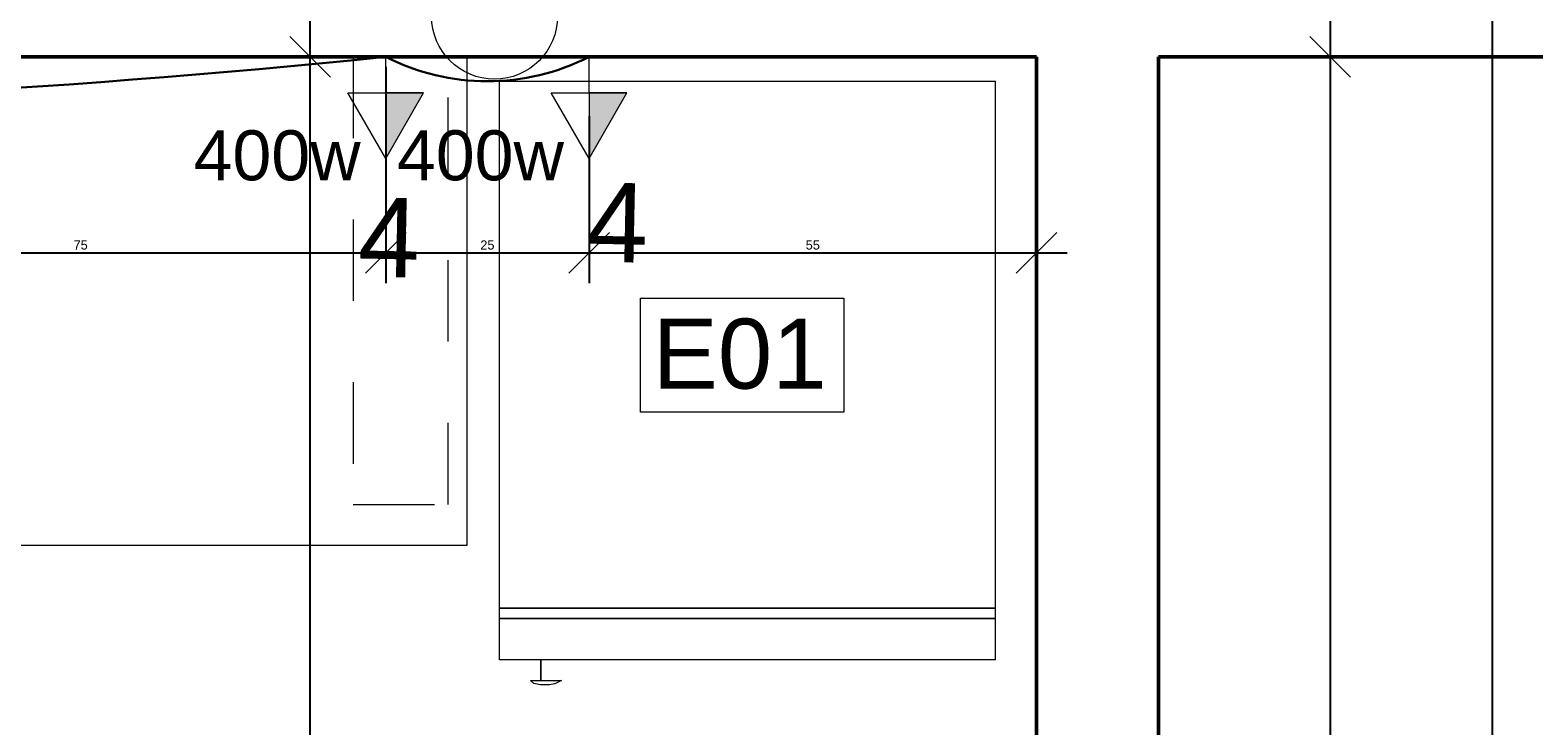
# Model space of a CAD drawing. Header units: metres. Extents: x -69 to 570, y -81 to 66.
# Tile 19 of 33: x -0.005 to 1.844, y -4.439 to -3.584. Entities that reach past the tile are written whole.
import ezdxf

# ---------------------------------------------------------------- set-up
doc = ezdxf.new("R2010")
doc.units = ezdxf.units.M
doc.linetypes.add('_Tracejado pequeno', pattern=[0.00225, 0.0015, -0.00075])
for name, color, linetype, lineweight in [('A-ANNO-DIMS', 211, 'Continuous', 9), ('A-ANNO-NOTE', 3, 'Continuous', 9), ('A-DETL', 90, 'Continuous', 25), ('A-WALL', 113, 'Continuous', 25), ('EL-Condutos', 1, 'Continuous', 30), ('EL-Textos fios', 7, 'Continuous', 20), ('G-IMPT', 8, 'Continuous', 25), ('HACH', 251, 'Continuous', 5)]:
    doc.layers.add(name, color=color, linetype=linetype, lineweight=lineweight)
doc.styles.add('Arial', font='arial.ttf', dxfattribs={"height": 0.049177})
doc.styles.add('Arial_1', font='arial.ttf', dxfattribs={"height": 0.061471})
doc.styles.add('Arial_5', font='arial.ttf', dxfattribs={"height": 0.036882})
doc.styles.add('Arial_6', font='arial.ttf', dxfattribs={"height": 0.086059})
doc.dimstyles.new('Diagonal_-_1_50mm_Arial', dxfattribs={"dimscale": 0.3048, "dimtxt": 0.0375, "dimasz": 0.164042, "dimexe": 0.123031, "dimexo": 0.0625, "dimgap": 0.012303, "dimtad": 1, "dimrnd": 0.001, "dimzin": 0, "dimdsep": 46, "dimtxsty": 'Arial_5', "dimblk1": 'OBLIQUE', "dimblk2": 'OBLIQUE', "dimsah": 1, "dimcen": 0.09, "dimdle": 0.123031, "dimazin": 0, "dimtfac": 1, "dimtdec": 4, "dimtix": 1, "dimtmove": 0, "dimatfit": 3, "dimfxl": 0.246063, "dimfxlon": 1, "dimtvp": 1, "dimtolj": 1, "dimtzin": 0, "dimarcsym": 2})
doc.dimstyles.new('Diagonal_-_1_50mm_Arial_1', dxfattribs={"dimscale": 0.3048, "dimtxt": 0.0375, "dimasz": 0.164042, "dimexe": 0.123031, "dimexo": 0.0625, "dimgap": 0.012303, "dimtad": 1, "dimdec": 1, "dimlfac": 100, "dimrnd": 0.1, "dimdsep": 46, "dimtxsty": 'Arial_5', "dimblk1": 'OBLIQUE', "dimblk2": 'OBLIQUE', "dimsah": 1, "dimcen": 0.09, "dimdle": 0.123031, "dimazin": 0, "dimtfac": 1, "dimtdec": 4, "dimtix": 1, "dimtmove": 0, "dimatfit": 3, "dimfxl": 0.246063, "dimfxlon": 1, "dimtvp": 1, "dimtolj": 1, "dimtzin": 0, "dimarcsym": 2})

# ---------------------------------------------------------------- blocks, each defined once
blk = doc.blocks.new('Simbolos ok - Tomada Média-4435890-PLANTA BAIXA LAYOUT')
at = {"layer": 'A-ANNO-NOTE'}
blk.add_hatch(color=256, dxfattribs=at).paths.add_polyline_path([(0, 0.001777), (-0.001861, 0.001777), (0, 0.005)], flags=0)
for p, q in [((0, 0.005), (-0.001861, 0.001777)), ((0, 0.005), (-0.001861, 0.001777)), ((0, 0.005), (0.001861, 0.001777)), ((0, 0.001777), (0, 0.005)), ((0.001861, 0.001777), (-0.001861, 0.001777)), ((-0.001861, 0.001777), (0, 0.001777)), ((0, 0.001777), (0, 0))]:
    blk.add_line(p, q, dxfattribs=at)
blk = doc.blocks.new('_Oblique')
at = {"color": 0, "linetype": 'ByBlock', "lineweight": -2}
blk.add_line((-0.5, -0.5), (0.5, 0.5), dxfattribs=at)
blk = doc.blocks.new('_Produtos_Arq_Bib_Freezer_-_Upright_404 - 11ZREF01_dwg-4382188-PLANTA BAIXA LAYOUT')
at = {"layer": 'G-IMPT', "lineweight": 9}
for p, q in [((0, 0), (0, 0.6096)), ((0.6477, 0.6096), (0, 0.6096)), ((0.6604, 0.6096), (0.6477, 0.6096)), ((0.6477, 0.6096), (0.6477, 0)), ((0.6477, 0), (0.6477, 0.6096)), ((0.6604, 0.6096), (0.6604, 0)), ((0.7112, 0.6096), (0.6604, 0.6096)), ((0.6604, 0), (0.6604, 0.6096)), ((0.7112, 0.6096), (0.7112, 0)), ((0.7366, 0.0381), (0.7366, 0.0762)), ((0.7366, 0.0762), (0.7406, 0.068)), ((0.7366, 0.0381), (0.7366, 0.0762)), ((0.7366, 0.0762), (0.7406, 0.068)), ((0.7366, 0.0381), (0.7366, 0.0762)), ((0.7366, 0.0762), (0.7406, 0.068)), ((0.7366, 0.0381), (0.7366, 0.0762)), ((0.7366, 0.0762), (0.7406, 0.068)), ((0.7406, 0.068), (0.7418, 0.0613)), ((0.7406, 0.068), (0.7418, 0.0613)), ((0.7406, 0.068), (0.7418, 0.0613)), ((0.7406, 0.068), (0.7418, 0.0613)), ((0.7418, 0.0613), (0.742, 0.0504)), ((0.7418, 0.0613), (0.742, 0.0504)), ((0.7418, 0.0613), (0.742, 0.0504)), ((0.7418, 0.0613), (0.742, 0.0504)), ((0.7112, 0.0508), (0.7366, 0.0508)), ((0.7366, 0.0508), (0.7112, 0.0508)), ((0.7112, 0.0508), (0.7366, 0.0508)), ((0.7366, 0.0508), (0.7112, 0.0508)), ((0.7366, 0.0381), (0.74, 0.042)), ((0.7366, 0.0381), (0.74, 0.042)), ((0.7366, 0.0381), (0.74, 0.042)), ((0.7366, 0.0381), (0.74, 0.042)), ((0.742, 0.0504), (0.74, 0.042)), ((0.742, 0.0504), (0.74, 0.042)), ((0.742, 0.0504), (0.74, 0.042)), ((0.742, 0.0504), (0.74, 0.042)), ((0.6477, 0), (0, 0)), ((0.6604, 0), (0.6477, 0)), ((0.7112, 0), (0.6604, 0))]:
    blk.add_line(p, q, dxfattribs=at)

msp = doc.modelspace()

# ---------------------------------------------------------------- linework, layer by layer
at = {"layer": 'A-DETL', "color": 253, "linetype": '_Tracejado pequeno'}
msp.add_line((0.5095, -3.6171), (0.3926, -3.6171), dxfattribs=at)
at = {"layer": 'A-WALL', "color": 251, "lineweight": 50}
for p, q in [((-2.2024, -3.6171), (1.2326, -3.6171)), ((1.2326, -3.6171), (1.2326, -7.9671)), ((1.3826, -3.6171), (1.8576, -3.6171)), ((1.3826, -5.2171), (1.3826, -3.6171))]:
    msp.add_line(p, q, dxfattribs=at)
at = {"layer": 'EL-Condutos', "lineweight": 9}
msp.add_circle((0.5664, -3.5672), 0.0774, dxfattribs=at)
at = {"layer": 'EL-Condutos'}
for centre, radius, start, end in [((-0.8149, 8.4616), 12.1429, 264.10333, 275.89667), ((0.5576, -3.3717), 0.2754, 243.0035, 296.9965)]:
    msp.add_arc(centre, radius, start, end, dxfattribs=at)
at = {"layer": 'HACH', "color": 253, "linetype": '_Tracejado pequeno'}
for p, q in [((0.3926, -3.6171), (0.3926, -4.1671)), ((0.5095, -4.1671), (0.5095, -3.6171)), ((0.3926, -4.1671), (0.5095, -4.1671))]:
    msp.add_line(p, q, dxfattribs=at)
at = {"layer": 'HACH', "color": 253}
for p, q in [((0.5326, -4.2171), (0.5326, -3.6171)), ((0.7457, -3.9139), (0.9957, -3.9139)), ((0.7457, -4.0539), (0.7457, -3.9139)), ((0.9957, -3.9139), (0.9957, -4.0539)), ((0.9957, -4.0539), (0.7457, -4.0539)), ((-1.6674, -4.2171), (0.5326, -4.2171))]:
    msp.add_line(p, q, dxfattribs=at)

# ---------------------------------------------------------------- block references
at = {"layer": 'A-ANNO-NOTE', "xscale": 25, "yscale": 25, "zscale": 25, "rotation": 180}
for p in [(0.4326, -3.6171), (0.6826, -3.6171)]:
    msp.add_blockref('Simbolos ok - Tomada Média-4435890-PLANTA BAIXA LAYOUT', p, dxfattribs=at)
at = {"layer": 'HACH', "color": 253, "rotation": 269.9999999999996}
msp.add_blockref('_Produtos_Arq_Bib_Freezer_-_Upright_404 - 11ZREF01_dwg-4382188-PLANTA BAIXA LAYOUT', (0.5726, -3.6471), dxfattribs=at)

# ---------------------------------------------------------------- texts
at = {"layer": 'A-ANNO-NOTE', "char_height": 0.06147, "width": 0.24225, "attachment_point": 2, "line_spacing_factor": 0.938532, "style": 'Arial_1'}
for insert in [(0.2991, -3.7074), (0.5491, -3.7074)]:
    msp.add_mtext('400w', dxfattribs=dict(at, insert=insert))
at = {"layer": 'EL-Textos fios', "color": 3, "char_height": 0.0975, "width": 0.117, "attachment_point": 8, "rotation": 358.8507, "line_spacing_factor": 0.798, "style": 'Arial'}
for insert in [(0.7164, -3.8695), (0.4358, -3.8877)]:
    msp.add_mtext('4', dxfattribs=dict(at, insert=insert))
at = {"layer": 'HACH', "color": 253, "style": 'Arial_6'}
msp.add_text('E01', height=0.08606, dxfattribs=at).set_placement((0.7607, -4.0249))

# ---------------------------------------------------------------- dimensions: what is measured, and where the dimension line sits
at = {"layer": 'A-ANNO-DIMS'}
for base, p1, p2, text, override in [((1.7929, -0.8921), (1.7179, -8.1171), (1.7179, -0.8921), '\\A1;7,22\\Q;{\\A1;{\\H0.5x;\\S5^ ;}}', {"dimpost": '<>', "dimfxl": 7.225}), ((0.3397, -3.6171), (0.2647, -5.3721), (0.2647, -3.6171), '\\A1;1,75\\Q;{\\A1;{\\H0.5x;\\S5^ ;}}', {"dimpost": '<>', "dimfxl": 1.755})]:
    msp.add_linear_dim(base=base, p1=p1, p2=p2, angle=90, text=text, dimstyle='Diagonal_-_1_50mm_Arial', override=override, dxfattribs=at).render()
for base, p1, p2, dimstyle, override in [((0.3397, -3.4671), (0.2647, -3.6171), (0.2647, -3.4671), 'Diagonal_-_1_50mm_Arial_1', {"dimpost": '<>', "dimfxl": 0.15}), ((1.5935, -3.6171), (1.6685, -3.4671), (1.6685, -3.6171), 'Diagonal_-_1_50mm_Arial_1', {"dimpost": '<>', "dimfxl": 0.15}), ((1.5935, -7.9671), (1.6685, -3.6171), (1.6685, -7.9671), 'Diagonal_-_1_50mm_Arial', {"dimpost": '<>', "dimfxl": 4.35})]:
    msp.add_linear_dim(base=base, p1=p1, p2=p2, angle=90, dimstyle=dimstyle, override=override, dxfattribs=at).render()
for base, p1, p2, override in [((0.4326, -3.8578), (-0.3174, -3.7828), (0.4326, -3.7828), {"dimpost": '<>', "dimfxl": 0.750009}), ((0.6826, -3.8578), (0.4326, -3.7828), (0.6826, -3.7828), {"dimpost": '<>', "dimfxl": 0.25}), ((1.2326, -3.8578), (0.6826, -3.7828), (1.2326, -3.7828), {"dimpost": '<>', "dimfxl": 0.55})]:
    msp.add_linear_dim(base=base, p1=p1, p2=p2, dimstyle='Diagonal_-_1_50mm_Arial_1', override=override, dxfattribs=at).render()

doc.saveas('drawing.dxf')
